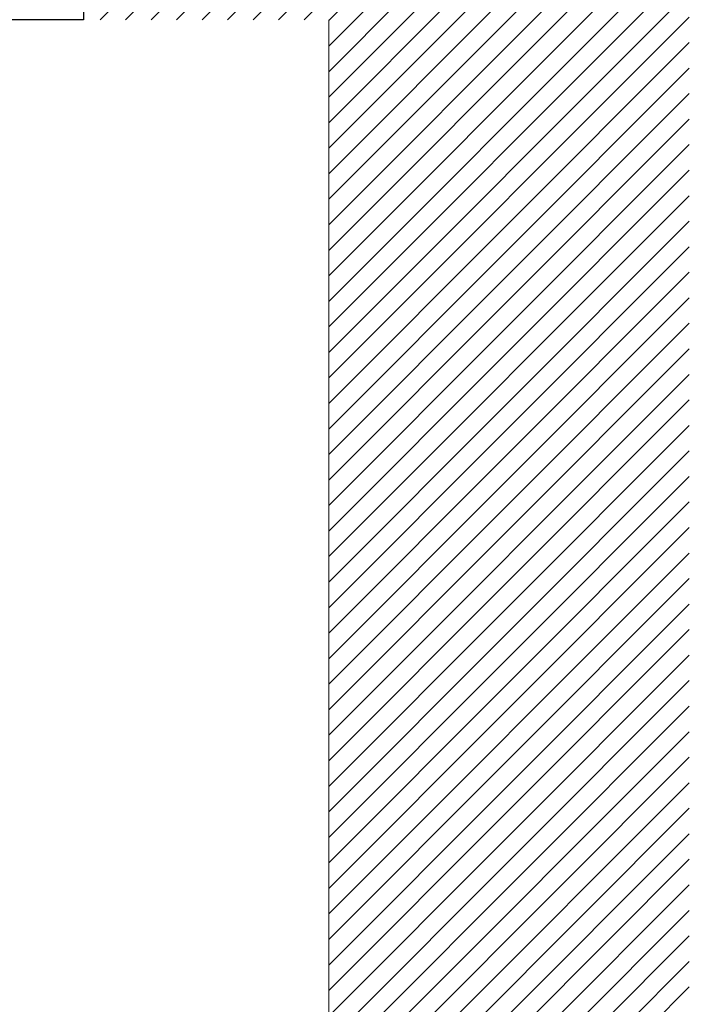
# Model space of a CAD drawing. Header units: inches. Extents: x 27484 to 71626, y -45113 to 39.
# Tile 127 of 256: x 35151 to 35197, y -31874 to -31806. Entities that reach past the tile are written whole.
import ezdxf
from ezdxf.enums import TextEntityAlignment as Align

# ---------------------------------------------------------------- set-up
doc = ezdxf.new("R2010")
doc.units = ezdxf.units.IN
doc.header["$LTSCALE"] = 50
doc.header["$MEASUREMENT"] = 0
doc.layers.add('A-SCIANY', color=5, linetype='Continuous', lineweight=18)
doc.layers.add('A-ść. istn.', color=8, linetype='Continuous', lineweight=0)
for name, color, linetype in [('B-IWE', 2, 'Continuous'), ('R-MET-IWE', 2, 'Continuous'), ('rz_wentylacja', 10, 'Continuous')]:
    doc.layers.add(name, color=color, linetype=linetype)
doc.styles.get("Standard").update_dxf_attribs({"font": 'romans.shx'})

# ---------------------------------------------------------------- blocks, each defined once
blk = doc.blocks.new('IWE0W011')
at = {"layer": 'B-IWE'}
blk.add_lwpolyline([(0, 0), (25, 0), (25, 25), (0, 25), (0, 0)], dxfattribs=at)
at = {"layer": 'R-MET-IWE', "width": 0.75}
blk.add_attdef('NR', text='', height=9.5, dxfattribs=at).set_placement((12.5, 37), align=Align.MIDDLE)

msp = doc.modelspace()

# ---------------------------------------------------------------- hatches: boundary and pattern name
at = {"layer": 'A-ść. istn.', "ltscale": 0.1}
h = msp.add_hatch(dxfattribs=at)
h.set_pattern_fill('ANSI31', color=256, scale=10)
h.set_pattern_definition([(45, (31560.1443, -34930.5661), (-0.88388348, 0.88388348), [])])
h.paths.add_polyline_path([(35262.48246, -31651.06607), (35184.98246, -31651.06607), (35184.98246, -31663.56607), (35262.48247, -31663.56607), (35262.48247, -31661.06607), (35262.48246, -31661.06607)])
h.paths.add_polyline_path([(35184.98246, -31651.06607), (35172.48246, -31651.06607), (35172.48246, -31663.56607), (35184.98246, -31663.56607)])
h.paths.add_polyline_path([(35184.98246, -31663.56607), (35172.48246, -31663.56607), (35172.48246, -31683.16687), (35184.98246, -31683.16687)])
h.paths.add_polyline_path([(35262.48247, -31663.56607), (35184.98246, -31663.56607), (35184.98246, -31683.16687), (35197.48246, -31683.16687), (35197.48246, -31676.06607), (35262.48247, -31676.06607)])
h.paths.add_polyline_path([(35197.48246, -31683.16687), (35184.98246, -31683.16687), (35184.98246, -31793.56607), (35197.48246, -31793.56607)])
h.paths.add_polyline_path([(35184.98246, -31683.16687), (35172.48246, -31683.16687), (35172.64435, -31769.06607), (35155.64435, -31769.06607), (35155.48246, -31793.56607), (35184.98246, -31793.56607)])
h.paths.add_polyline_path([(35184.98246, -31793.56607), (35155.48246, -31793.56607), (35155.48246, -31806.06607), (35172.48246, -31806.06607), (35172.48246, -31911.06607), (35184.98246, -31911.06607)])
h.paths.add_polyline_path([(35197.48246, -31793.56607), (35184.98246, -31793.56607), (35184.98246, -31911.06607), (35197.48246, -31911.06607)])

# ---------------------------------------------------------------- linework, layer by layer
at = {"layer": 'A-SCIANY', "ltscale": 3}
msp.add_line((35172.48246, -32106.06607), (35172.48246, -31806.06607), dxfattribs=at)

# ---------------------------------------------------------------- block references
at = {"layer": 'rz_wentylacja', "xscale": -1, "rotation": 180}
msp.add_blockref('IWE0W011', (35130.48246, -31781.06607), dxfattribs=at)

doc.saveas('drawing.dxf')
